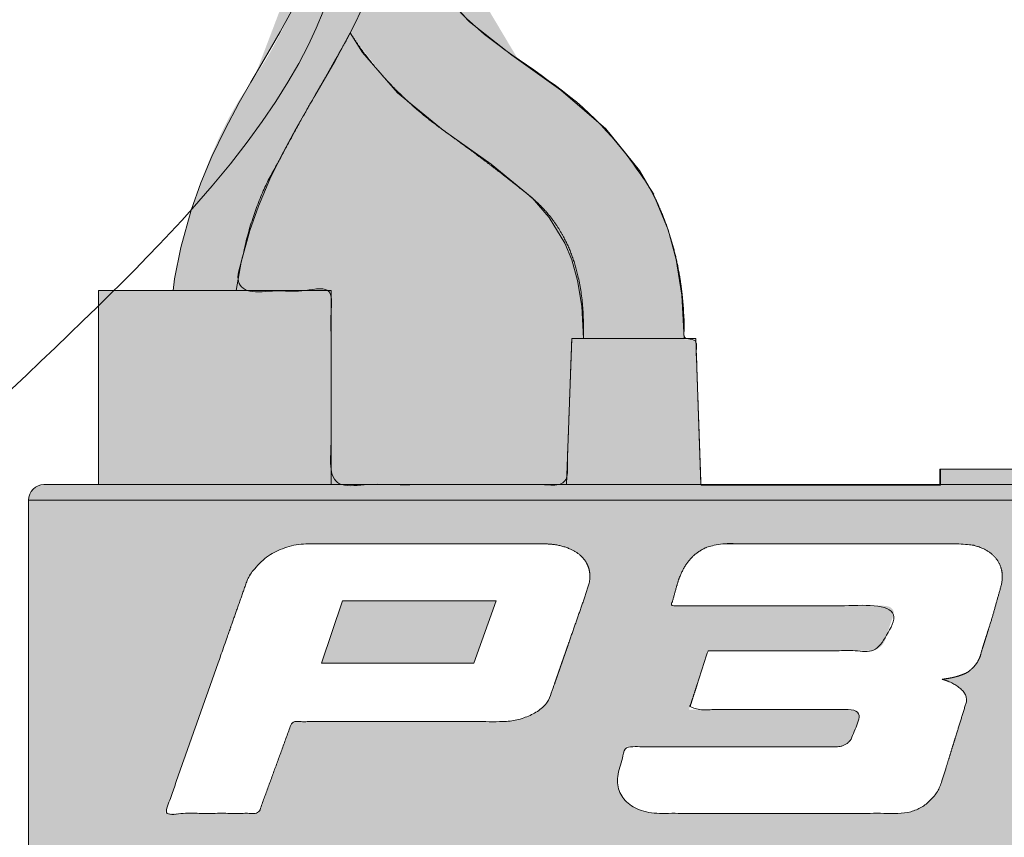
# Model space of a CAD drawing. Header units: inches. Extents: x -357 to 298, y -121 to 190.
# Tile 4 of 6: x 68 to 188, y 30 to 129. Entities that reach past the tile are written whole.
import ezdxf

# ---------------------------------------------------------------- set-up
doc = ezdxf.new("R2010")
doc.units = ezdxf.units.IN
doc.header["$LTSCALE"] = 48
doc.header["$MEASUREMENT"] = 0
doc.layers.add('None', color=7, linetype='Continuous', lineweight=5)

# ---------------------------------------------------------------- blocks, each defined once
blk = doc.blocks.new('Group')
at = {"layer": 'None', "linetype": 'Continuous', "lineweight": 0, "true_color": 0x404040, "transparency": 33554687}
for points in [[(295.21, 15.09), (282.04, 15.09), (282.04, 13.2), (276.44, 13.2), (276.44, 18.82), (270.7, 18.82), (270.7, 19.77), (262.2, 19.77), (262.2, 71.02), (262.16, 71.47), (262.06, 71.85), (261.91, 72.17), (261.71, 72.44), (261.44, 72.65), (261.12, 72.79), (260.74, 72.88), (260.31, 72.91), (253.7, 72.91), (253.7, 96.53), (225.35, 96.53), (225.35, 72.91), (196.6, 72.91), (196.6, 74.8), (180.48, 74.8), (180.48, 72.85), (151.32, 72.85), (150.7, 90.61), (149.29, 90.61), (149.25, 93.02), (149.1, 95.37), (148.82, 97.65), (148.42, 99.86), (147.9, 102), (147.26, 104.08), (146.49, 106.09), (145.61, 108.03), (145.5, 108.23), (145.39, 108.46), (145.25, 108.7), (145.11, 108.96), (144.94, 109.25), (144.77, 109.55), (144.58, 109.87), (144.38, 110.21), (144.16, 110.57), (143.92, 110.93), (143.67, 111.31), (143.4, 111.69), (143.12, 112.09), (142.82, 112.5), (142.5, 112.92), (142.17, 113.34), (141.82, 113.78), (141.45, 114.22), (141.07, 114.67), (140.67, 115.13), (140.25, 115.58), (139.82, 116.05), (139.37, 116.52), (138.9, 117), (138.41, 117.48), (137.9, 117.95), (137.38, 118.43), (136.83, 118.9), (136.27, 119.36), (135.68, 119.83), (135.08, 120.29), (134.46, 120.75), (133.83, 121.2), (133.21, 121.65), (132.59, 122.09), (131.97, 122.53), (131.35, 122.97), (130.74, 123.4), (130.13, 123.82), (129.53, 124.24), (128.93, 124.66), (128.35, 125.08), (127.77, 125.5), (127.21, 125.93), (126.65, 126.35), (126.11, 126.78), (125.57, 127.2), (125.04, 127.63), (124.53, 128.06), (124.03, 128.5), (123.54, 128.94), (123.07, 129.38), (122.61, 129.82), (122.17, 130.28), (121.73, 130.73), (121.31, 131.19), (120.91, 131.66), (120.53, 132.13), (120.17, 132.62), (119.82, 133.12), (119.5, 133.62), (119.2, 134.14), (118.92, 134.67), (118.65, 135.2), (118.03, 136.7), (117.52, 138.29), (117.11, 139.98), (116.81, 141.77), (116.61, 143.66), (116.52, 145.65), (116.54, 147.73), (116.66, 149.91), (116.35, 153.62), (115.96, 157.01), (115.49, 160.1), (114.94, 162.89), (114.3, 165.37), (113.58, 167.54), (112.78, 169.41), (111.9, 170.96), (111.71, 171.41), (111.49, 171.86), (111.25, 172.32), (110.99, 172.77), (110.71, 173.24), (110.4, 173.7), (110.07, 174.17), (109.72, 174.64), (109.36, 175.12), (108.99, 175.58), (108.62, 176.04), (108.24, 176.49), (107.85, 176.93), (107.46, 177.37), (107.07, 177.8), (106.67, 178.23), (106.27, 178.64), (105.87, 179.05), (105.48, 179.44), (105.09, 179.82), (104.7, 180.18), (104.32, 180.54), (103.94, 180.88), (103.57, 181.21), (103.2, 181.52), (102.86, 181.82), (102.54, 182.08), (102.24, 182.33), (101.96, 182.55), (101.71, 182.75), (101.47, 182.93), (101.25, 183.09), (101.04, 183.24), (100.8, 183.41), (100.53, 183.6), (100.25, 183.8), (99.94, 184.02), (99.61, 184.26), (99.25, 184.52), (98.87, 184.79), (98.47, 185.07), (98.03, 185.35), (97.57, 185.63), (97.08, 185.92), (96.56, 186.2), (96.01, 186.48), (95.44, 186.76), (94.83, 187.04), (94.19, 187.31), (93.53, 187.58), (92.83, 187.84), (92.1, 188.09), (91.34, 188.33), (90.54, 188.56), (89.72, 188.79), (88.86, 189), (87.97, 189.2), (87.04, 189.37), (86.08, 189.52), (85.08, 189.64), (84.04, 189.73), (82.96, 189.8), (81.85, 189.84), (80.7, 189.86), (79.53, 189.85), (78.34, 189.81), (77.13, 189.75), (75.92, 189.65), (74.69, 189.54), (73.44, 189.39), (72.18, 189.22), (70.91, 189.02), (69.62, 188.79), (68.32, 188.55), (67.01, 188.28), (65.68, 187.98), (64.35, 187.67), (62.99, 187.33), (61.63, 186.97), (60.25, 186.58), (58.86, 186.18), (57.46, 185.75), (56.04, 185.3), (54.62, 184.83), (53.18, 184.34), (51.72, 183.83), (50.26, 183.3), (48.78, 182.75), (47.29, 182.18), (45.79, 181.59), (44.28, 180.98), (42.76, 180.36), (41.22, 179.72), (39.68, 179.07), (38.12, 178.4), (36.55, 177.71), (34.95, 176.99), (33.3, 176.23), (31.6, 175.42), (29.85, 174.57), (28.04, 173.68), (26.19, 172.75), (24.28, 171.77), (22.33, 170.75), (20.35, 169.7), (18.4, 168.66), (16.45, 167.62), (14.52, 166.58), (12.61, 165.54), (10.71, 164.5), (8.83, 163.46), (6.96, 162.43), (5.12, 161.4), (3.33, 160.4), (1.59, 159.42), (-0.11, 158.46), (-1.75, 157.52), (-3.35, 156.61), (-4.91, 155.72), (-6.41, 154.85), (-7.83, 154.03), (-9.14, 153.28), (-10.34, 152.59), (-11.42, 151.96), (-12.39, 151.41), (-13.25, 150.92), (-13.99, 150.5), (-14.62, 150.14), (-15.19, 149.82), (-15.78, 149.48), (-16.38, 149.14), (-16.98, 148.79), (-17.6, 148.44), (-18.23, 148.08), (-18.86, 147.71), (-19.51, 147.33), (-20.16, 146.95), (-20.81, 146.57), (-21.46, 146.19), (-22.12, 145.81), (-22.78, 145.44), (-23.44, 145.06), (-24.1, 144.68), (-24.76, 144.31), (-25.42, 143.94), (-26.08, 143.57), (-26.74, 143.21), (-27.39, 142.85), (-28.04, 142.5), (-28.69, 142.15), (-29.34, 141.81), (-29.99, 141.47), (-30.63, 141.14), (-31.25, 140.82), (-31.87, 140.52), (-32.48, 140.23), (-33.08, 139.95), (-33.66, 139.68), (-34.24, 139.43), (-34.81, 139.19), (-35.36, 138.96), (-35.88, 138.74), (-36.39, 138.54), (-36.87, 138.34), (-37.34, 138.16), (-37.78, 137.98), (-38.2, 137.82), (-38.6, 137.66), (-38.98, 137.52), (-39.34, 137.38), (-39.69, 137.25), (-40.02, 137.13), (-40.33, 137.02), (-40.63, 136.91), (-40.92, 136.81), (-41.19, 136.72), (-41.44, 136.63), (-41.68, 136.55), (-41.91, 136.48), (-42.12, 136.41), (-42.32, 136.34), (-42.51, 136.28), (-42.69, 136.23), (-42.85, 136.18), (-43, 136.14), (-43.14, 136.1), (-43.28, 136.06), (-43.41, 136.02), (-43.53, 135.99), (-43.65, 135.96), (-43.76, 135.92), (-43.86, 135.9), (-43.97, 135.99), (-44.09, 136.09), (-44.22, 136.19), (-44.35, 136.3), (-44.49, 136.42), (-44.63, 136.54), (-44.78, 136.66), (-44.93, 136.79), (-45.09, 136.92), (-45.25, 137.05), (-45.42, 137.17), (-45.6, 137.28), (-45.79, 137.39), (-45.98, 137.49), (-46.17, 137.58), (-46.37, 137.67), (-46.58, 137.75), (-46.8, 137.82), (-47.02, 137.88), (-47.25, 137.93), (-47.49, 137.96), (-47.73, 137.99), (-47.98, 138), (-48.23, 138), (-48.5, 137.98), (-48.77, 137.94), (-49.05, 137.88), (-49.33, 137.8), (-49.62, 137.69), (-49.93, 137.56), (-50.23, 137.41), (-50.55, 137.23), (-50.88, 137.01), (-51.18, 136.73), (-51.44, 136.4), (-51.66, 136.02), (-51.85, 135.6), (-52, 135.12), (-52.11, 134.59), (-52.18, 134.01), (-52.08, 132.67), (-52.47, 132.59), (-53.24, 131.63), (-55.08, 128.29), (-55.46, 127.57), (-55.74, 126.85), (-55.9, 126.13), (-55.96, 125.42), (-55.92, 124.72), (-55.77, 124.02), (-55.51, 123.33), (-55.15, 122.64), (-54.74, 121.96), (-54.35, 121.31), (-53.96, 120.69), (-53.6, 120.1), (-53.24, 119.53), (-52.9, 118.99), (-52.58, 118.48), (-52.26, 118), (-49.59, 113.29), (-46.16, 106.17), (-44.48, 102.97), (-40.81, 96.23), (-40.06, 94.56), (-39.41, 93.03), (-38.85, 91.64), (-38.37, 90.39), (-37.99, 89.28), (-37.69, 88.31), (-37.49, 87.47), (-37.38, 86.77), (-37.35, 86.52), (-37.3, 86.24), (-37.25, 85.94), (-37.19, 85.61), (-37.11, 85.24), (-37.03, 84.85), (-36.94, 84.44), (-36.83, 83.99), (-36.72, 83.52), (-36.63, 83.03), (-36.54, 82.52), (-36.46, 81.99), (-36.39, 81.44), (-36.33, 80.88), (-36.29, 80.29), (-36.24, 79.68), (-36.22, 79.05), (-36.21, 78.41), (-36.23, 77.76), (-36.26, 77.08), (-36.31, 76.4), (-36.38, 75.69), (-36.47, 74.97), (-36.58, 74.24), (-36.72, 73.49), (-36.9, 72.74), (-37.12, 71.98), (-37.38, 71.21), (-37.68, 70.43), (-38.01, 69.65), (-38.39, 68.86), (-38.81, 68.06), (-40.07, 66.01), (-41.54, 64.13), (-43.21, 62.42), (-45.09, 60.88), (-47.17, 59.51), (-49.45, 58.31), (-51.93, 57.28), (-54.62, 56.42), (-57.99, 55.26), (-61.59, 54.26), (-65.44, 53.44), (-69.54, 52.78), (-73.88, 52.29), (-78.47, 51.98), (-83.3, 51.83), (-88.37, 51.85), (-97.89, 51.85), (-97.89, 53.7), (-122.46, 54.52), (-122.46, 55.53), (-126.24, 55.53), (-126.24, 57.42), (-357.17, 57.42), (-357.17, -65.04), (-126.24, -65.04), (-126.24, 29.07), (-122.46, 29.07), (-122.46, 30.02), (-97.89, 30.87), (-97.89, 33.09), (-88.54, 33.04), (-83.7, 33.1), (-79.09, 33.27), (-74.71, 33.53), (-70.57, 33.9), (-66.67, 34.37), (-63, 34.94), (-59.57, 35.61), (-56.38, 36.38), (-56, 36.48), (-55.57, 36.59), (-55.1, 36.72), (-54.59, 36.86), (-54.03, 37.02), (-53.43, 37.19), (-52.78, 37.37), (-52.08, 37.56), (-51.35, 37.78), (-50.6, 38.01), (-49.83, 38.26), (-49.04, 38.53), (-48.22, 38.83), (-47.39, 39.14), (-46.53, 39.48), (-45.65, 39.83), (-44.75, 40.21), (-43.84, 40.62), (-42.93, 41.04), (-42, 41.49), (-41.06, 41.97), (-40.11, 42.47), (-39.15, 42.99), (-38.18, 43.54), (-37.22, 44.11), (-36.26, 44.72), (-35.32, 45.36), (-34.39, 46.03), (-33.47, 46.73), (-32.57, 47.47), (-31.68, 48.23), (-30.8, 49.03), (-29.94, 49.85), (-29.12, 50.69), (-28.33, 51.54), (-27.58, 52.42), (-26.86, 53.31), (-26.17, 54.22), (-25.52, 55.15), (-24.9, 56.09), (-24.31, 57.06), (-23.76, 58.04), (-23.24, 59.06), (-22.75, 60.1), (-22.3, 61.16), (-21.88, 62.24), (-21.49, 63.35), (-21.14, 64.48), (-20.82, 65.64), (-20.53, 66.83), (-20.27, 68.04), (-20.05, 69.28), (-19.87, 70.55), (-19.71, 71.85), (-19.59, 73.17), (-19.51, 74.52), (-19.45, 75.9), (-19.43, 77.31), (-19.44, 78.76), (-19.49, 80.24), (-19.56, 81.75), (-19.67, 83.3), (-19.82, 84.88), (-19.99, 86.5), (-20.73, 90.98), (-21.77, 95.51), (-23.11, 100.08), (-24.74, 104.69), (-26.68, 109.35), (-28.91, 114.06), (-31.45, 118.8), (-34.28, 123.6), (-34.06, 123.6), (-33.84, 123.6), (-33.63, 123.6), (-33.42, 123.61), (-33.21, 123.61), (-33.01, 123.62), (-32.81, 123.63), (-32.62, 123.64), (-31.59, 123.89), (-30.52, 124.19), (-29.41, 124.54), (-28.26, 124.95), (-27.08, 125.4), (-25.86, 125.9), (-24.61, 126.45), (-23.32, 127.05), (-22.81, 127.29), (-22.28, 127.55), (-21.72, 127.81), (-21.13, 128.1), (-20.52, 128.39), (-19.88, 128.7), (-19.21, 129.02), (-18.51, 129.36), (-17.8, 129.7), (-17.07, 130.05), (-16.34, 130.41), (-15.59, 130.78), (-14.84, 131.15), (-14.07, 131.53), (-13.29, 131.92), (-12.5, 132.31), (-11.71, 132.71), (-10.91, 133.11), (-10.12, 133.51), (-9.32, 133.92), (-8.51, 134.33), (-7.71, 134.75), (-6.9, 135.17), (-6.1, 135.59), (-5.29, 136.01), (-4.51, 136.43), (-3.73, 136.85), (-2.98, 137.26), (-2.24, 137.67), (-1.51, 138.08), (-0.8, 138.48), (-0.1, 138.88), (0.65, 139.31), (1.53, 139.8), (2.52, 140.34), (3.64, 140.94), (4.88, 141.6), (6.25, 142.31), (7.74, 143.08), (9.35, 143.91), (11.04, 144.78), (12.78, 145.66), (14.57, 146.56), (16.4, 147.48), (18.28, 148.41), (20.2, 149.35), (22.17, 150.32), (24.19, 151.3), (26.23, 152.28), (28.28, 153.26), (30.34, 154.24), (32.4, 155.21), (34.47, 156.18), (36.55, 157.14), (38.64, 158.1), (40.73, 159.05), (42.8, 159.98), (44.79, 160.86), (46.71, 161.7), (48.57, 162.49), (50.35, 163.23), (52.07, 163.93), (53.72, 164.59), (55.29, 165.19), (55.98, 165.46), (56.67, 165.72), (57.37, 165.98), (58.06, 166.25), (58.76, 166.52), (59.46, 166.79), (60.16, 167.06), (60.87, 167.33), (61.58, 167.61), (62.3, 167.88), (63.03, 168.15), (63.78, 168.41), (64.53, 168.68), (65.3, 168.95), (66.08, 169.21), (66.88, 169.47), (67.68, 169.74), (68.5, 169.99), (69.34, 170.25), (70.2, 170.5), (71.07, 170.75), (71.96, 171), (72.86, 171.24), (73.79, 171.48), (74.73, 171.72), (75.7, 171.95), (76.69, 172.17), (77.71, 172.39), (78.76, 172.6), (79.83, 172.81), (80.93, 173.01), (82.06, 173.21), (83.25, 173.33), (84.39, 173.41), (85.48, 173.45), (86.53, 173.46), (87.53, 173.43), (88.48, 173.37), (89.38, 173.27), (90.24, 173.14), (91.06, 172.98), (91.84, 172.81), (92.59, 172.61), (93.29, 172.4), (93.97, 172.16), (94.6, 171.91), (95.2, 171.64), (95.77, 171.35), (96.3, 171.05), (96.8, 170.74), (97.27, 170.42), (97.7, 170.08), (98.11, 169.74), (98.49, 169.39), (98.84, 169.03), (99.15, 168.66), (99.44, 168.28), (99.71, 167.92), (99.96, 167.56), (100.19, 167.2), (100.4, 166.86), (100.59, 166.52), (100.76, 166.19), (100.91, 165.86), (101.06, 165.54), (101.2, 165.2), (101.34, 164.85), (101.49, 164.49), (101.63, 164.11), (101.78, 163.73), (101.93, 163.33), (102.08, 162.93), (102.23, 162.5), (102.38, 162.05), (102.52, 161.58), (102.66, 161.09), (102.8, 160.58), (102.93, 160.04), (103.06, 159.48), (103.19, 158.9), (103.31, 158.29), (103.43, 157.66), (103.54, 156.99), (103.65, 156.3), (103.75, 155.58), (103.85, 154.84), (103.94, 154.06), (104.02, 153.26), (104.1, 152.42), (104.17, 151.55), (104.23, 150.63), (104.28, 149.68), (104.32, 148.69), (104.35, 147.66), (104.37, 146.59), (104.38, 145.48), (104.39, 145.3), (104.4, 145.13), (104.41, 144.95), (104.41, 144.77), (104.42, 144.58), (104.43, 144.4), (104.44, 144.21), (104.44, 144.02), (104.45, 143.83), (104.46, 143.63), (104.46, 143.44), (104.47, 143.24), (104.48, 143.04), (104.49, 142.85), (104.5, 142.64), (104.51, 142.44), (104.52, 142.24), (104.54, 142.03), (104.55, 141.83), (104.57, 141.62), (104.58, 141.41), (104.6, 141.2), (104.62, 140.99), (104.64, 140.78), (104.66, 140.57), (104.69, 140.36), (104.71, 140.14), (104.74, 139.93), (104.77, 139.72), (104.81, 139.5), (104.85, 139.29), (104.88, 139.07), (104.84, 138.94), (104.79, 138.77), (104.71, 138.55), (104.63, 138.3), (104.52, 138), (104.4, 137.66), (104.27, 137.28), (104.12, 136.86), (103.96, 136.41), (103.78, 135.93), (103.59, 135.44), (103.38, 134.92), (103.16, 134.37), (102.92, 133.81), (102.67, 133.22), (102.41, 132.61), (102.13, 131.99), (101.84, 131.35), (101.54, 130.69), (101.22, 130.03), (100.89, 129.35), (100.54, 128.66), (100.18, 127.96), (99.81, 127.24), (99.42, 126.52), (99.03, 125.81), (98.62, 125.1), (98.2, 124.4), (97.76, 123.7), (97.32, 123.02), (96.86, 122.33), (96.39, 121.66), (95.92, 120.98), (95.46, 120.29), (95.01, 119.58), (94.58, 118.85), (94.16, 118.12), (93.75, 117.37), (93.36, 116.6), (92.98, 115.82), (92.6, 115.03), (92.25, 114.24), (91.9, 113.44), (91.56, 112.63), (91.24, 111.83), (90.92, 111.01), (90.62, 110.2), (90.33, 109.37), (90.05, 108.55), (89.78, 107.73), (89.52, 106.9), (89.27, 106.08), (89.03, 105.26), (88.81, 104.43), (88.59, 103.61), (88.38, 102.79), (88.19, 101.97), (88, 101.16), (87.82, 100.37), (87.65, 99.58), (87.49, 98.8), (87.34, 98.04), (87.2, 97.28), (87.07, 96.53), (77.95, 96.53), (77.95, 72.91), (71.63, 72.91), (71.11, 72.89), (70.67, 72.8), (70.3, 72.66), (69.99, 72.45), (69.75, 72.18), (69.58, 71.86), (69.48, 71.47), (69.44, 71.02), (69.44, 27.37), (38.89, 27.39), (34.77, 27.14), (31.11, 26.29), (27.89, 24.84), (25.12, 22.77), (22.79, 20.11), (20.92, 16.83), (19.49, 12.96), (18.51, 8.47), (15.59, 8.47), (15.59, 3.75), (-6.41, 3.75), (-6.41, -11.37), (15.59, -11.37), (15.59, -16.1), (18.51, -16.1), (18.67, -17.8), (18.96, -19.43), (19.38, -21), (19.94, -22.5), (20.63, -23.93), (21.45, -25.29), (22.4, -26.59), (23.49, -27.81), (23.92, -28.25), (24.36, -28.68), (24.79, -29.09), (25.23, -29.49), (25.66, -29.87), (26.1, -30.24), (26.54, -30.6), (26.98, -30.94), (27.42, -31.27), (27.87, -31.59), (28.32, -31.89), (28.77, -32.18), (29.23, -32.45), (29.7, -32.71), (30.17, -32.96), (30.64, -33.19), (31.12, -33.41), (31.61, -33.61), (32.1, -33.8), (32.6, -33.98), (33.11, -34.14), (33.62, -34.29), (34.14, -34.42), (34.66, -34.54), (35.19, -34.65), (35.74, -34.74), (36.29, -34.82), (36.85, -34.88), (37.43, -34.93), (38.01, -34.97), (38.6, -34.99), (39.21, -34.99), (69.44, -34.99), (69.44, -44.82), (73.24, -48.6), (126.07, -48.6), (104.2, -106.48), (111.59, -111.15), (220.15, -111.09), (227.45, -106.48), (205.49, -48.6), (258.42, -48.6), (262.2, -44.82), (262.2, -31.12), (259.64, -29.75), (262.2, -28.28), (262.2, -27.38), (270.7, -27.38), (270.7, -26.49), (276.29, -26.49), (276.29, -20.82), (282.04, -20.82), (282.04, -22.71), (295.27, -22.71), (295.71, -22.65), (296.1, -22.55), (296.42, -22.39), (296.69, -22.18), (296.89, -21.92), (297.04, -21.6), (297.13, -21.24), (297.16, -20.82), (297.16, 13.33), (297.1, 13.74), (296.99, 14.1), (296.82, 14.4), (296.6, 14.65), (296.33, 14.84), (296.01, 14.98), (295.64, 15.06)], [(105.7, 145.48), (105.44, 141.75), (104.79, 138.62), (103, 133.65), (101.27, 130.15), (100.1, 128.03), (99.04, 126.19), (97.84, 124.16), (96.52, 121.9), (95.1, 119.4), (93.33, 116.08), (91.78, 112.85), (90.43, 109.64), (89.25, 106.32), (88, 101.78), (87.24, 97.95), (87.07, 96.53)], [(94.73, 96.53), (95.34, 99.98), (96.39, 103.84), (97.43, 106.79), (98.82, 110.07), (100.19, 112.89), (101.99, 116.23), (104.3, 120.21), (106.78, 124.49), (108.62, 127.89), (109.28, 129.23), (109.81, 130.38), (110.6, 132.23), (111.39, 134.35), (112.23, 137.19), (112.94, 140.85), (113.26, 145.48)], [(149.29, 90.68), (149.01, 95.95), (148.31, 100.3), (147.32, 103.92), (145.57, 108.13), (143.82, 111.15), (139.73, 116.2), (134.26, 120.92), (128.3, 125.16), (123.12, 129.24), (120.98, 131.49), (119.02, 134.41), (118.15, 136.3), (117.41, 138.66), (116.86, 141.67), (116.66, 145.48)], [(137, 90.68), (135.59, 90.68), (134.96, 72.91), (106.29, 72.91), (106.29, 96.53), (94.73, 96.44), (95.12, 98.76), (95.56, 100.96), (96.08, 103.05), (96.65, 105.01), (97.29, 106.85), (97.99, 108.58), (98.76, 110.18), (99.59, 111.67), (99.85, 112.15), (100.1, 112.62), (100.33, 113.06), (100.56, 113.48), (100.77, 113.87), (100.97, 114.25), (101.16, 114.6), (101.34, 114.93), (101.51, 115.24), (101.67, 115.54), (101.82, 115.83), (101.97, 116.1), (102.12, 116.36), (102.25, 116.61), (102.38, 116.85), (102.51, 117.07), (102.62, 117.29), (102.74, 117.49), (102.85, 117.69), (102.96, 117.88), (103.06, 118.06), (103.16, 118.24), (103.25, 118.4), (103.34, 118.56), (103.43, 118.72), (103.52, 118.87), (103.61, 119.03), (103.71, 119.19), (103.8, 119.36), (103.9, 119.52), (103.99, 119.69), (104.09, 119.85), (104.19, 120.03), (104.3, 120.22), (104.42, 120.43), (104.55, 120.66), (104.69, 120.9), (104.84, 121.16), (105, 121.43), (105.16, 121.72), (105.33, 122.02), (105.51, 122.32), (105.68, 122.62), (105.85, 122.92), (106.02, 123.23), (106.2, 123.53), (106.37, 123.84), (106.55, 124.15), (106.72, 124.46), (106.89, 124.76), (107.06, 125.06), (107.22, 125.34), (107.38, 125.63), (107.54, 125.91), (107.69, 126.18), (107.84, 126.44), (107.98, 126.7), (108.11, 126.93), (108.22, 127.14), (108.32, 127.33), (108.42, 127.5), (108.5, 127.65), (108.56, 127.78), (108.62, 127.89), (108.74, 127.7), (108.88, 127.49), (109.03, 127.26), (109.19, 127.02), (109.37, 126.75), (109.56, 126.48), (109.77, 126.18), (109.99, 125.87), (110.22, 125.54), (110.47, 125.21), (110.74, 124.86), (111.02, 124.51), (111.31, 124.14), (111.63, 123.77), (111.95, 123.38), (112.29, 122.99), (112.65, 122.59), (113.02, 122.18), (113.41, 121.77), (113.82, 121.35), (114.24, 120.92), (114.67, 120.49), (115.12, 120.05), (115.59, 119.6), (116.07, 119.15), (116.58, 118.71), (117.09, 118.26), (117.63, 117.82), (118.18, 117.37), (118.75, 116.93), (119.34, 116.49), (119.94, 116.05), (121.53, 114.9), (123.05, 113.78), (124.49, 112.71), (125.85, 111.68), (127.14, 110.69), (128.36, 109.75), (129.49, 108.84), (130.55, 107.97), (132.15, 106.48), (133.52, 104.79), (134.67, 102.91), (135.59, 100.85), (136.28, 98.59), (136.75, 96.14), (136.99, 93.5)], [(108.62, 127.89), (110.1, 125.51), (114.36, 120.61), (119.94, 116.05), (125.79, 111.91), (130.76, 107.8), (132.83, 105.44), (134.74, 102.31), (135.58, 100.27), (136.29, 97.76), (136.81, 94.62), (137, 90.68)], [(71.33, 72.91), (70.96, 72.88), (70.61, 72.77), (70.28, 72.59), (70, 72.36), (69.76, 72.07), (69.59, 71.75), (69.48, 71.39), (69.44, 71.02)]]:
    blk.add_hatch(color=250, dxfattribs=at).paths.add_polyline_path(points)
at = {"layer": 'None', "color": 7, "linetype": 'Continuous', "lineweight": 5, "transparency": 33554687}
for p, q in [((77.95, 96.53), (77.95, 72.91)), ((106.29, 72.91), (106.29, 96.53)), ((135.59, 90.68), (134.96, 72.91)), ((151.32, 72.91), (150.7, 90.68)), ((180.4, 74.8), (180.4, 72.91)), ((69.44, 71.02), (69.44, 27.37))]:
    blk.add_line(p, q, dxfattribs=at)
at = {"layer": 'None', "color": 7, "linetype": 'Continuous', "lineweight": 5, "transparency": 33554687, "flags": 128}
for points in [[(105.7, 145.48), (105.44, 141.75), (104.79, 138.62), (103, 133.65), (101.27, 130.15), (100.1, 128.03), (99.04, 126.19), (97.84, 124.16), (96.52, 121.9), (95.1, 119.4), (93.33, 116.08), (91.78, 112.85), (90.43, 109.64), (89.25, 106.32), (88, 101.78), (87.24, 97.95), (87.07, 96.53)], [(94.73, 96.53), (95.34, 99.98), (96.39, 103.84), (97.43, 106.79), (98.82, 110.07), (100.19, 112.89), (101.99, 116.23), (104.3, 120.21), (106.78, 124.49), (108.62, 127.89), (109.28, 129.23), (109.81, 130.38), (110.6, 132.23), (111.39, 134.35), (112.23, 137.19), (112.94, 140.85), (113.26, 145.48)], [(149.29, 90.68), (149.01, 95.95), (148.31, 100.3), (147.32, 103.92), (145.57, 108.13), (143.82, 111.15), (139.73, 116.2), (134.26, 120.92), (128.3, 125.16), (123.12, 129.24), (120.98, 131.49), (119.02, 134.41), (118.15, 136.3), (117.41, 138.66), (116.86, 141.67), (116.66, 145.48)], [(108.62, 127.89), (110.1, 125.51), (114.36, 120.61), (119.94, 116.05), (125.79, 111.91), (130.76, 107.8), (132.83, 105.44), (134.74, 102.31), (135.58, 100.27), (136.29, 97.76), (136.81, 94.62), (137, 90.68)], [(77.95, 96.53), (78.11, 96.53), (78.83, 96.53), (80.09, 96.53), (81.85, 96.53), (84.02, 96.53), (86.53, 96.53), (89.27, 96.53), (92.12, 96.53)], [(92.12, 96.53), (94.97, 96.53), (97.71, 96.53), (100.22, 96.53), (102.39, 96.53), (104.15, 96.53), (105.41, 96.53), (106.13, 96.53), (106.29, 96.53)], [(150.7, 90.68), (150.4, 90.68), (149.5, 90.68), (148.09, 90.68), (146.28, 90.68), (144.22, 90.68), (142.07, 90.68), (140, 90.68), (138.19, 90.68), (136.79, 90.68), (135.89, 90.68), (135.59, 90.68)], [(180.4, 74.8), (180.57, 74.8), (181.31, 74.8), (182.58, 74.8), (184.29, 74.8), (186.31, 74.8), (188.5, 74.8)], [(71.33, 72.91), (70.96, 72.88), (70.61, 72.77), (70.28, 72.59), (70, 72.36), (69.76, 72.07), (69.59, 71.75), (69.48, 71.39), (69.44, 71.02)], [(71.33, 72.91), (71.62, 72.91), (72.5, 72.91), (73.94, 72.91), (75.96, 72.91), (78.53, 72.91), (81.63, 72.91), (85.26, 72.91), (89.38, 72.91), (93.97, 72.91), (99.01, 72.91), (104.46, 72.91), (110.28, 72.91), (116.45, 72.91), (122.92, 72.91), (129.66, 72.91), (136.62, 72.91), (143.76, 72.91), (151.04, 72.91), (158.41, 72.91), (165.82, 72.91), (173.23, 72.91), (180.6, 72.91), (187.88, 72.91), (195.02, 72.91)], [(191.67, 71.02), (184.39, 71.02), (177.01, 71.02), (169.56, 71.02), (162.08, 71.02), (154.63, 71.02), (147.25, 71.02), (139.97, 71.02), (132.86, 71.02), (125.94, 71.02), (119.26, 71.02), (112.86, 71.02), (106.78, 71.02), (101.05, 71.02), (95.72, 71.02), (90.8, 71.02), (86.34, 71.02), (82.36, 71.02), (78.87, 71.02), (75.91, 71.02), (73.49, 71.02), (71.63, 71.02), (70.33, 71.02), (69.61, 71.02), (69.44, 71.02)]]:
    blk.add_lwpolyline(points, dxfattribs=at)
at = {"layer": 'None', "color": 7, "linetype": 'Continuous', "lineweight": 5, "transparency": 33554687}
for points, knots in [([(295.21, 15.09), (288.63, 15.09), (282.04, 15.09), (282.04, 14.14), (282.04, 13.2), (279.24, 13.2), (276.44, 13.2), (276.44, 16.01), (276.44, 18.82), (273.57, 18.82), (270.7, 18.82), (270.7, 19.3), (270.7, 19.77), (266.45, 19.77), (262.2, 19.77), (262.2, 45.4), (262.2, 71.02), (262.16, 72.91), (257, 72.91), (253.7, 72.91), (253.7, 84.72), (253.7, 96.53), (239.52, 96.53), (225.35, 96.53), (225.35, 84.72), (225.35, 72.91), (210.97, 72.91), (196.6, 72.91), (196.6, 73.86), (196.6, 74.8), (188.54, 74.8), (180.48, 74.8), (180.48, 73.82), (180.48, 72.85), (165.9, 72.85), (151.32, 72.85), (151.01, 81.73), (150.7, 90.61), (150, 90.61), (149.29, 90.61), (149.4, 100.39), (145.61, 108.03), (145.22, 108.81), (143.53, 111.61), (140.81, 115.08), (136.98, 118.92), (134.46, 120.75), (131.94, 122.57), (127.13, 125.92), (122.96, 129.34), (119.66, 133.04), (118.65, 135.2), (115.96, 140.98), (116.66, 149.91), (115.6, 165.34), (111.9, 170.96), (111.17, 172.74), (108.28, 176.54), (105.06, 179.91), (102.07, 182.51), (101.25, 183.09), (100.43, 183.67), (97.31, 185.92), (92.35, 188.16), (85.37, 189.85), (80.7, 189.86), (76.03, 189.87), (65.79, 188.17), (54.72, 185), (42.85, 180.5), (36.55, 177.71), (30.25, 174.92), (14.4, 166.57), (-0.49, 158.28), (-12.33, 151.43), (-14.62, 150.14), (-16.91, 148.85), (-22.11, 145.81), (-27.41, 142.81), (-32.56, 140.12), (-34.81, 139.19), (-37.05, 138.26), (-40.15, 137.07), (-42.23, 136.36), (-43.47, 136.01), (-43.86, 135.9), (-44.31, 136.26), (-45.55, 137.33), (-47.2, 138.02), (-49.27, 137.98), (-50.55, 137.23), (-51.96, 136.42), (-52.18, 134.01), (-52.13, 133.34), (-52.08, 132.67), (-52.28, 132.63), (-52.47, 132.59), (-52.85, 132.11), (-53.24, 131.63), (-54.16, 129.96), (-55.08, 128.29), (-56.81, 125.38), (-55.15, 122.64), (-53.49, 119.89), (-52.26, 118), (-50.93, 115.64), (-49.59, 113.29), (-47.87, 109.73), (-46.16, 106.17), (-45.32, 104.57), (-44.48, 102.97), (-42.64, 99.6), (-40.81, 96.23), (-37.65, 89.29), (-37.38, 86.77), (-37.27, 85.83), (-36.39, 82.15), (-36.1, 77.21), (-37.06, 71.27), (-38.81, 68.06), (-43.46, 59.51), (-54.62, 56.42), (-67.58, 51.42), (-88.37, 51.85), (-93.13, 51.85), (-97.89, 51.85), (-97.89, 52.78), (-97.89, 53.7), (-110.18, 54.11), (-122.46, 54.52), (-122.46, 55.02), (-122.46, 55.53), (-124.35, 55.53), (-126.24, 55.53), (-126.24, 56.47), (-126.24, 57.42), (-241.71, 57.42), (-357.17, 57.42), (-357.17, -3.81), (-357.17, -65.04), (-241.71, -65.04), (-126.24, -65.04), (-126.24, -17.98), (-126.24, 29.07), (-124.35, 29.07), (-122.46, 29.07), (-122.46, 29.54), (-122.46, 30.02), (-110.18, 30.45), (-97.89, 30.87), (-97.89, 31.98), (-97.89, 33.09), (-93.22, 33.06), (-88.54, 33.04), (-68.68, 33.09), (-56.38, 36.38), (-54.95, 36.76), (-49.21, 38.37), (-42.08, 41.3), (-34.29, 45.78), (-30.8, 49.03), (-27.31, 52.28), (-22.48, 59.9), (-19.79, 69.07), (-19.22, 79.97), (-19.99, 86.5), (-22.35, 104.34), (-34.28, 123.6), (-33.38, 123.6), (-32.62, 123.64), (-28.56, 124.55), (-23.32, 127.05), (-21.35, 127.99), (-15.68, 130.72), (-9.33, 133.89), (-2.86, 137.29), (-0.1, 138.88), (2.66, 140.48), (16.03, 147.35), (32.34, 155.24), (49.12, 162.85), (55.29, 165.19), (58.05, 166.24), (63.68, 168.43), (70.07, 170.52), (77.5, 172.44), (82.06, 173.21), (86.9, 173.74), (93.58, 172.54), (97.95, 170.16), (100.35, 167.15), (100.91, 165.86), (101.48, 164.58), (102.69, 161.27), (103.69, 156.52), (104.36, 149.99), (104.38, 145.48), (104.42, 144.78), (104.47, 143.25), (104.56, 141.63), (104.72, 139.93), (104.88, 139.07), (104.75, 138.63), (103.49, 135.09), (101.33, 130.13), (98.29, 124.35), (96.39, 121.66), (94.48, 118.97), (91.47, 112.67), (89.19, 106.08), (87.58, 99.5), (87.07, 96.53), (82.51, 96.53), (77.95, 96.53), (77.95, 84.72), (77.95, 72.91), (74.79, 72.91), (71.63, 72.91), (69.44, 72.93), (69.44, 49.2), (69.44, 27.37), (54.17, 27.38), (38.89, 27.39), (21.54, 27.62), (18.51, 8.47), (17.05, 8.47), (15.59, 8.47), (15.59, 6.11), (15.59, 3.75), (4.59, 3.75), (-6.41, 3.75), (-6.41, -3.81), (-6.41, -11.37), (4.59, -11.37), (15.59, -11.37), (15.59, -13.73), (15.59, -16.1), (17.05, -16.1), (18.51, -16.1), (18.88, -23.05), (23.49, -27.81), (25.22, -29.6), (28.74, -32.29), (32.55, -34.09), (36.77, -34.99), (54.33, -34.99), (69.44, -34.99), (69.44, -39.91), (69.44, -44.82), (71.34, -46.71), (73.24, -48.6), (99.65, -48.6), (126.07, -48.6), (115.13, -77.54), (104.2, -106.48), (107.89, -108.82), (111.59, -111.15), (165.87, -111.12), (220.15, -111.09), (223.8, -108.78), (227.45, -106.48), (216.47, -77.54), (205.49, -48.6), (231.95, -48.6), (258.42, -48.6), (260.31, -46.71), (262.2, -44.82), (262.2, -37.97), (262.2, -31.12), (260.92, -30.43), (259.64, -29.75), (260.92, -29.02), (262.2, -28.28), (262.2, -27.83), (262.2, -27.38), (266.45, -27.38), (270.7, -27.38), (270.7, -26.93), (270.7, -26.49), (273.5, -26.49), (276.29, -26.49), (276.29, -23.65), (276.29, -20.82), (279.17, -20.82), (282.04, -20.82), (282.04, -21.76), (282.04, -22.71), (288.66, -22.71), (295.27, -22.71), (297.16, -22.6), (297.16, -3.75), (297.16, 13.33), (297.02, 15.09), (295.21, 15.09)], [0, 0, 0, 0.012338, 0.012338, 0.014108, 0.014108, 0.019356, 0.019356, 0.024628, 0.024628, 0.030002, 0.030002, 0.03089, 0.03089, 0.038857, 0.038857, 0.086865, 0.086865, 0.090407, 0.09675, 0.09675, 0.119403, 0.119403, 0.146585, 0.146585, 0.169237, 0.169237, 0.196809, 0.196809, 0.19862, 0.19862, 0.214073, 0.214073, 0.215948, 0.215948, 0.243912, 0.243912, 0.260959, 0.260959, 0.262319, 0.262319, 0.281068, 0.281068, 0.282986, 0.284904, 0.286821, 0.288739, 0.288739, 0.290657, 0.292574, 0.294492, 0.29641, 0.29641, 0.301524, 0.301524, 0.31035, 0.31035, 0.312871, 0.315392, 0.317913, 0.320433, 0.320433, 0.322954, 0.325474, 0.327995, 0.330516, 0.330516, 0.333036, 0.335557, 0.338077, 0.340598, 0.340598, 0.343118, 0.345639, 0.348159, 0.350679, 0.350679, 0.3532, 0.35572, 0.35824, 0.360761, 0.360761, 0.363281, 0.365801, 0.368322, 0.370842, 0.370842, 0.374459, 0.378076, 0.381692, 0.385309, 0.385309, 0.38929, 0.38929, 0.390397, 0.390397, 0.390723, 0.390723, 0.391736, 0.391736, 0.394875, 0.394875, 0.40044, 0.40044, 0.406005, 0.406005, 0.412692, 0.412692, 0.422452, 0.422452, 0.426914, 0.426914, 0.436391, 0.436391, 0.45523, 0.45523, 0.462295, 0.46936, 0.476424, 0.483489, 0.483489, 0.502328, 0.502328, 0.524921, 0.524921, 0.530093, 0.530093, 0.531099, 0.531099, 0.544451, 0.544451, 0.544998, 0.544998, 0.547051, 0.547051, 0.548078, 0.548078, 0.673517, 0.673517, 0.740035, 0.740035, 0.865475, 0.865475, 0.916596, 0.916596, 0.918649, 0.918649, 0.919164, 0.919164, 0.932517, 0.932517, 0.933722, 0.933722, 0.938802, 0.938802, 0.960376, 0.960376, 0.962881, 0.965386, 0.967891, 0.970396, 0.970396, 0.972902, 0.975407, 0.977912, 0.980417, 0.980417, 0.987275, 0.987275, 0.987548, 0.987548, 0.989046, 0.989046, 0.989608, 0.99017, 0.990731, 0.991293, 0.991293, 0.991855, 0.992416, 0.992978, 0.99354, 0.99354, 0.993791, 0.994042, 0.994292, 0.994543, 0.994543, 0.994808, 0.995073, 0.995338, 0.995602, 0.995602, 0.995867, 0.996132, 0.996397, 0.996661, 0.996661, 0.996702, 0.996743, 0.996784, 0.996825, 0.996825, 0.996847, 0.996868, 0.99689, 0.996911, 0.996911, 0.996933, 0.996954, 0.996975, 0.996997, 0.996997, 0.99703, 0.99703, 0.997114, 0.997114, 0.997136, 0.997136, 0.997152, 0.99733, 0.99733, 0.997455, 0.997455, 0.997596, 0.997596, 0.997607, 0.997607, 0.997624, 0.997624, 0.997704, 0.997704, 0.99776, 0.99776, 0.99784, 0.99784, 0.997857, 0.997857, 0.997868, 0.997868, 0.997919, 0.997919, 0.997938, 0.997957, 0.997976, 0.997995, 0.998113, 0.998113, 0.998152, 0.998152, 0.998173, 0.998173, 0.99838, 0.99838, 0.998622, 0.998622, 0.998656, 0.998656, 0.999081, 0.999081, 0.999115, 0.999115, 0.999357, 0.999357, 0.999564, 0.999564, 0.999585, 0.999585, 0.999639, 0.999639, 0.99965, 0.99965, 0.999662, 0.999662, 0.999665, 0.999665, 0.999699, 0.999699, 0.999702, 0.999702, 0.999724, 0.999724, 0.999746, 0.999746, 0.999769, 0.999769, 0.999776, 0.999776, 0.999828, 0.999828, 0.999843, 0.999985, 0.999985, 1, 1, 1]), ([(137, 90.68), (136.29, 90.68), (135.59, 90.68), (135.27, 81.79), (134.96, 72.91), (120.63, 72.91), (106.29, 72.91), (106.29, 84.72), (106.29, 96.53), (100.51, 96.49), (94.73, 96.44), (96.14, 105.96), (99.59, 111.67), (100.65, 113.65), (102.02, 116.2), (102.99, 117.94), (103.7, 119.18), (104.48, 120.53), (105.85, 122.91), (107.25, 125.39), (108.42, 127.5), (108.62, 127.89), (109.08, 127.15), (110.9, 124.59), (113.69, 121.39), (117.49, 117.81), (119.94, 116.05), (126.46, 111.35), (130.55, 107.97), (137.4, 102.37), (137, 90.68)], [0, 0, 0, 0.004768, 0.004768, 0.064555, 0.064555, 0.160994, 0.160994, 0.240452, 0.240452, 0.279344, 0.279344, 0.34411, 0.34411, 0.365941, 0.387772, 0.409603, 0.431434, 0.453265, 0.475096, 0.496927, 0.518758, 0.518758, 0.562052, 0.605345, 0.648638, 0.691931, 0.691931, 0.807388, 0.807388, 1, 1, 1])]:
    blk.add_open_spline(points, degree=2, knots=knots, dxfattribs=at)
at = {"color": 255, "linetype": 'Continuous', "lineweight": 5, "transparency": 33554687}
for points in [[(132.07, 65.7), (103.49, 65.7), (103.18, 65.7), (102.87, 65.68), (102.57, 65.65), (102.27, 65.62), (101.98, 65.57), (101.68, 65.51), (101.39, 65.44), (101.11, 65.37), (100.83, 65.28), (100.55, 65.18), (100.28, 65.08), (100.01, 64.97), (99.75, 64.85), (99.5, 64.72), (99.25, 64.59), (99.01, 64.45), (98.77, 64.3), (98.54, 64.14), (98.32, 63.98), (98.1, 63.81), (97.89, 63.64), (97.69, 63.45), (97.49, 63.27), (97.3, 63.07), (97.12, 62.87), (96.95, 62.67), (96.79, 62.46), (96.63, 62.25), (96.49, 62.03), (96.35, 61.81), (96.23, 61.59), (96.11, 61.36), (86.08, 32.9), (97.46, 32.9), (101.54, 44.06), (127.12, 44.06), (127.19, 44.06), (127.25, 44.06), (127.31, 44.06), (127.37, 44.06), (127.43, 44.07), (127.49, 44.07), (127.56, 44.07), (127.62, 44.08), (127.68, 44.08), (127.74, 44.08), (127.8, 44.09), (127.86, 44.1), (127.93, 44.1), (127.99, 44.11), (128.05, 44.12), (128.11, 44.12), (128.17, 44.13), (128.23, 44.14), (128.3, 44.15), (128.36, 44.16), (128.42, 44.17), (128.48, 44.18), (128.54, 44.19), (128.6, 44.21), (128.67, 44.22), (128.73, 44.23), (128.79, 44.24), (128.85, 44.26), (128.91, 44.27), (128.98, 44.29), (129.04, 44.3), (129.1, 44.32), (129.16, 44.34), (129.22, 44.35), (129.28, 44.37), (129.34, 44.39), (129.4, 44.41), (129.46, 44.42), (129.52, 44.44), (129.58, 44.46), (129.64, 44.48), (129.7, 44.5), (129.76, 44.52), (129.82, 44.54), (129.88, 44.56), (129.94, 44.59), (129.99, 44.61), (130.05, 44.63), (130.11, 44.65), (130.16, 44.67), (130.22, 44.7), (130.28, 44.72), (130.33, 44.75), (130.39, 44.77), (130.45, 44.79), (130.5, 44.82), (130.56, 44.85), (130.61, 44.87), (130.66, 44.9), (130.72, 44.92), (130.77, 44.95), (130.83, 44.98), (130.88, 45.01), (130.93, 45.03), (130.99, 45.06), (131.04, 45.09), (131.09, 45.12), (131.14, 45.15), (131.19, 45.18), (131.24, 45.21), (131.29, 45.24), (131.34, 45.27), (131.39, 45.3), (131.43, 45.33), (131.48, 45.36), (131.53, 45.4), (131.57, 45.43), (131.62, 45.46), (131.66, 45.49), (131.71, 45.53), (131.75, 45.56), (131.8, 45.6), (131.84, 45.63), (131.88, 45.66), (131.92, 45.7), (131.96, 45.74), (132, 45.77), (132.04, 45.81), (132.08, 45.84), (132.12, 45.88), (132.16, 45.92), (132.2, 45.95), (132.24, 45.99), (132.27, 46.03), (132.31, 46.07), (132.34, 46.11), (132.38, 46.14), (132.41, 46.18), (132.45, 46.22), (132.48, 46.26), (132.51, 46.3), (132.54, 46.34), (132.57, 46.38), (132.6, 46.42), (132.63, 46.46), (132.65, 46.5), (132.68, 46.54), (132.71, 46.58), (132.73, 46.62), (132.76, 46.66), (132.78, 46.7), (132.8, 46.74), (132.82, 46.78), (132.84, 46.82), (132.86, 46.86), (132.88, 46.9), (132.9, 46.94), (132.92, 46.98), (132.94, 47.02), (132.95, 47.06), (132.97, 47.1), (132.98, 47.14), (132.99, 47.18), (133.01, 47.23), (133.02, 47.27), (133.03, 47.31), (133.04, 47.35), (133.05, 47.39), (137.02, 58.79), (137.64, 60.67), (137.7, 60.93), (137.75, 61.19), (137.78, 61.45), (137.8, 61.7), (137.79, 61.94), (137.77, 62.18), (137.73, 62.42), (137.68, 62.65), (137.6, 62.88), (137.52, 63.1), (137.41, 63.31), (137.3, 63.51), (137.17, 63.71), (137.02, 63.89), (136.86, 64.08), (136.68, 64.25), (136.49, 64.41), (136.28, 64.57), (136.07, 64.72), (135.83, 64.85), (135.59, 64.98), (135.33, 65.1), (135.06, 65.21), (134.77, 65.31), (134.47, 65.4), (134.16, 65.48), (133.84, 65.55), (133.51, 65.6), (133.16, 65.65), (132.81, 65.68), (132.45, 65.69)], [(148.39, 60.63), (147.7, 58.16), (173.49, 58.16), (173.59, 58.16), (173.68, 58.15), (173.77, 58.15), (173.86, 58.14), (173.94, 58.12), (174.02, 58.11), (174.1, 58.09), (174.17, 58.06), (174.23, 58.04), (174.3, 58.01), (174.36, 57.98), (174.41, 57.95), (174.46, 57.92), (174.51, 57.88), (174.55, 57.84), (174.59, 57.8), (174.63, 57.76), (174.66, 57.72), (174.69, 57.67), (174.72, 57.62), (174.74, 57.57), (174.75, 57.52), (174.77, 57.47), (174.78, 57.42), (174.78, 57.36), (174.79, 57.31), (174.78, 57.25), (174.78, 57.19), (174.77, 57.13), (174.76, 57.08), (174.75, 57.02), (174.73, 56.95), (173.71, 53.93), (173.68, 53.86), (173.65, 53.79), (173.61, 53.72), (173.57, 53.65), (173.53, 53.59), (173.49, 53.52), (173.44, 53.46), (173.39, 53.41), (173.34, 53.35), (173.29, 53.3), (173.23, 53.24), (173.18, 53.19), (173.12, 53.15), (173.06, 53.1), (173, 53.06), (172.94, 53.02), (172.87, 52.98), (172.81, 52.94), (172.74, 52.91), (172.68, 52.88), (172.61, 52.85), (172.54, 52.82), (172.47, 52.8), (172.4, 52.78), (172.33, 52.76), (172.26, 52.74), (172.2, 52.73), (172.13, 52.71), (172.06, 52.71), (172, 52.7), (171.93, 52.7), (171.87, 52.69), (152.19, 52.69), (149.87, 45.53), (169.32, 45.53), (169.42, 45.53), (169.51, 45.52), (169.6, 45.52), (169.69, 45.51), (169.77, 45.49), (169.85, 45.48), (169.93, 45.46), (170, 45.43), (170.06, 45.41), (170.13, 45.38), (170.19, 45.35), (170.24, 45.32), (170.29, 45.29), (170.34, 45.25), (170.38, 45.21), (170.42, 45.17), (170.46, 45.13), (170.49, 45.09), (170.52, 45.04), (170.54, 44.99), (170.57, 44.94), (170.58, 44.89), (170.6, 44.84), (170.61, 44.79), (170.61, 44.73), (170.61, 44.68), (170.61, 44.62), (170.61, 44.56), (170.6, 44.5), (170.59, 44.44), (170.57, 44.38), (170.56, 44.32), (169.72, 42.19), (169.69, 42.11), (169.66, 42.04), (169.63, 41.98), (169.59, 41.91), (169.55, 41.85), (169.5, 41.79), (169.46, 41.73), (169.41, 41.67), (169.36, 41.62), (169.3, 41.57), (169.25, 41.52), (169.19, 41.47), (169.13, 41.42), (169.07, 41.38), (169.01, 41.34), (168.95, 41.3), (168.89, 41.27), (168.82, 41.23), (168.76, 41.2), (168.69, 41.17), (168.62, 41.15), (168.55, 41.12), (168.49, 41.1), (168.42, 41.08), (168.35, 41.06), (168.28, 41.05), (168.21, 41.03), (168.14, 41.02), (168.08, 41.02), (168.01, 41.01), (167.95, 41.01), (167.88, 41.01), (142.19, 41.01), (141.84, 39.93), (141.3, 38.01), (141.24, 37.75), (141.19, 37.48), (141.17, 37.22), (141.15, 36.97), (141.16, 36.72), (141.18, 36.48), (141.21, 36.24), (141.26, 36), (141.33, 35.77), (141.41, 35.55), (141.5, 35.33), (141.61, 35.13), (141.73, 34.93), (141.87, 34.74), (142.02, 34.55), (142.18, 34.38), (142.35, 34.21), (142.54, 34.05), (142.74, 33.9), (142.96, 33.76), (143.18, 33.63), (143.42, 33.51), (143.67, 33.4), (143.93, 33.29), (144.21, 33.2), (144.49, 33.12), (144.79, 33.05), (145.09, 33), (145.41, 32.95), (145.73, 32.92), (146.07, 32.91), (146.41, 32.9), (175.24, 32.9), (175.48, 32.9), (175.71, 32.91), (175.94, 32.93), (176.16, 32.96), (176.38, 32.99), (176.59, 33.04), (176.79, 33.08), (177, 33.14), (177.19, 33.2), (177.38, 33.27), (177.57, 33.35), (177.75, 33.43), (177.93, 33.52), (178.11, 33.61), (178.27, 33.71), (178.44, 33.81), (178.6, 33.92), (178.75, 34.04), (178.9, 34.16), (179.05, 34.29), (179.19, 34.42), (179.32, 34.55), (179.46, 34.7), (179.58, 34.84), (179.71, 34.99), (179.83, 35.15), (179.94, 35.31), (180.05, 35.47), (180.16, 35.63), (180.26, 35.8), (180.36, 35.97), (180.45, 36.15), (183.65, 46.49), (183.65, 46.73), (183.65, 46.79), (183.65, 46.85), (183.64, 46.9), (183.63, 46.96), (183.62, 47.02), (183.61, 47.07), (183.59, 47.13), (183.58, 47.18), (183.55, 47.24), (183.53, 47.29), (183.51, 47.34), (183.48, 47.39), (183.45, 47.45), (183.42, 47.5), (183.39, 47.55), (183.36, 47.6), (183.32, 47.65), (183.28, 47.7), (183.24, 47.75), (183.2, 47.79), (183.16, 47.84), (183.11, 47.89), (183.07, 47.94), (183.02, 47.98), (182.97, 48.03), (182.92, 48.07), (182.87, 48.12), (182.82, 48.16), (182.76, 48.2), (182.71, 48.25), (182.65, 48.29), (182.6, 48.33), (182.54, 48.37), (182.48, 48.41), (182.42, 48.45), (182.37, 48.49), (182.31, 48.52), (182.25, 48.56), (182.19, 48.6), (182.13, 48.63), (182.07, 48.67), (182.01, 48.7), (181.94, 48.73), (181.88, 48.76), (181.82, 48.79), (181.76, 48.82), (181.7, 48.85), (181.64, 48.88), (181.58, 48.91), (181.52, 48.94), (181.45, 48.96), (181.39, 48.99), (181.33, 49.01), (181.27, 49.03), (181.21, 49.06), (181.15, 49.08), (181.09, 49.1), (181.03, 49.12), (180.97, 49.14), (180.91, 49.16), (180.85, 49.18), (180.79, 49.19), (180.73, 49.21), (180.67, 49.22), (180.75, 49.23), (180.83, 49.24), (180.91, 49.25), (181.01, 49.26), (181.1, 49.27), (181.21, 49.29), (181.31, 49.31), (181.43, 49.33), (181.54, 49.35), (181.66, 49.37), (181.78, 49.39), (181.9, 49.42), (182.02, 49.44), (182.14, 49.47), (182.26, 49.5), (182.39, 49.54), (182.51, 49.57), (182.63, 49.61), (182.75, 49.64), (182.87, 49.68), (182.99, 49.72), (183.11, 49.76), (183.22, 49.81), (183.34, 49.85), (183.45, 49.9), (183.55, 49.95), (183.65, 50), (183.75, 50.05), (183.84, 50.11), (183.92, 50.17), (184, 50.22), (184.07, 50.28), (184.14, 50.34), (184.2, 50.4), (184.27, 50.47), (184.33, 50.53), (184.4, 50.59), (184.46, 50.65), (184.52, 50.72), (184.57, 50.78), (184.63, 50.85), (184.68, 50.92), (184.74, 50.98), (184.79, 51.05), (184.84, 51.12), (184.89, 51.19), (184.93, 51.25), (184.98, 51.32), (185.02, 51.39), (185.06, 51.46), (185.1, 51.54), (185.14, 51.61), (185.17, 51.68), (185.21, 51.75), (185.24, 51.83), (185.27, 51.9), (185.3, 51.98), (185.33, 52.05), (185.35, 52.13), (185.37, 52.21), (185.4, 52.28), (185.41, 52.36), (185.43, 52.44), (185.45, 52.52), (186.76, 56.67), (187.87, 60.59), (187.93, 60.86), (187.97, 61.12), (188, 61.38), (188.01, 61.63), (188.01, 61.88), (187.99, 62.12), (187.95, 62.36), (187.9, 62.6), (187.84, 62.83), (187.76, 63.05), (187.66, 63.27), (187.55, 63.47), (187.43, 63.67), (187.3, 63.86), (187.15, 64.05), (186.99, 64.22), (186.81, 64.39), (186.62, 64.55), (186.42, 64.7), (186.21, 64.84), (185.98, 64.97), (185.75, 65.09), (185.5, 65.2), (185.23, 65.31), (184.96, 65.4), (184.67, 65.48), (184.38, 65.55), (184.07, 65.6), (183.76, 65.64), (183.43, 65.68), (183.1, 65.69), (182.75, 65.7), (154.3, 65.7), (154, 65.69), (153.7, 65.68), (153.41, 65.64), (153.12, 65.6), (152.85, 65.54), (152.59, 65.47), (152.33, 65.39), (152.08, 65.3), (151.84, 65.19), (151.61, 65.08), (151.38, 64.96), (151.17, 64.83), (150.96, 64.68), (150.76, 64.53), (150.56, 64.38), (150.38, 64.21), (150.2, 64.03), (150.03, 63.85), (149.86, 63.66), (149.71, 63.46), (149.56, 63.25), (149.42, 63.04), (149.28, 62.82), (149.16, 62.59), (149.04, 62.36), (148.93, 62.13), (148.82, 61.89), (148.72, 61.64), (148.63, 61.39), (148.54, 61.14), (148.46, 60.89)]]:
    blk.add_wipeout(points, dxfattribs=at).dxf.layer = 'None'
at = {"layer": 'None', "linetype": 'Continuous', "lineweight": 0, "true_color": 0x404040, "transparency": 33554687}
blk.add_hatch(color=250, dxfattribs=at).paths.add_polyline_path([(123.65, 51.16), (105.1, 51.16), (107.66, 58.77), (126.37, 58.77)])
at = {"layer": 'None', "color": 7, "linetype": 'Continuous', "lineweight": 5, "transparency": 33554687, "flags": 128}
blk.add_lwpolyline([(123.65, 51.16), (105.1, 51.16), (107.66, 58.77), (126.37, 58.77)], close=True, dxfattribs=at)
at = {"layer": 'None', "color": 7, "linetype": 'Continuous', "lineweight": 5, "transparency": 33554687}
for points, knots in [([(132.07, 65.7), (117.78, 65.7), (102.25, 65.7), (99.97, 65.03), (98.04, 63.86), (96.56, 62.28), (96.11, 61.36), (91.09, 47.13), (86.08, 32.9), (91.77, 32.9), (97.46, 32.9), (99.5, 38.48), (101.54, 44.06), (114.33, 44.06), (127.37, 44.06), (127.86, 44.09), (128.36, 44.16), (128.85, 44.25), (129.1, 44.32), (129.35, 44.39), (129.82, 44.54), (130.28, 44.72), (130.72, 44.92), (130.93, 45.03), (131.14, 45.15), (131.53, 45.39), (131.88, 45.66), (132.2, 45.95), (132.34, 46.11), (132.48, 46.26), (132.71, 46.58), (132.89, 46.9), (133.01, 47.23), (133.05, 47.39), (135.03, 53.09), (137.02, 58.79), (137.33, 59.73), (137.64, 60.67), (137.94, 61.73), (137.42, 63.57), (135.94, 64.93), (133.6, 65.7), (132.07, 65.7)], [0, 0, 0, 0.155225, 0.168699, 0.182174, 0.195648, 0.209122, 0.209122, 0.408404, 0.408404, 0.483571, 0.483571, 0.562027, 0.562027, 0.730993, 0.734251, 0.73751, 0.740769, 0.744028, 0.744028, 0.747277, 0.750526, 0.753776, 0.757025, 0.757025, 0.760269, 0.763512, 0.766755, 0.769999, 0.769999, 0.773237, 0.776474, 0.779712, 0.78295, 0.78295, 0.897346, 0.897346, 0.916092, 0.916092, 0.937069, 0.958046, 0.979023, 1, 1, 1]), ([(148.39, 60.63), (148.04, 59.4), (147.7, 58.16), (160.59, 58.16), (173.89, 58.16), (174.44, 57.97), (174.75, 57.64), (174.81, 57.2), (174.73, 56.95), (174.22, 55.44), (173.71, 53.93), (173.6, 53.64), (173.19, 53.18), (172.68, 52.86), (172.12, 52.69), (162.03, 52.69), (152.19, 52.69), (151.03, 49.11), (149.87, 45.53), (159.59, 45.53), (169.72, 45.53), (170.27, 45.34), (170.57, 45.01), (170.64, 44.57), (170.56, 44.32), (170.14, 43.25), (169.72, 42.19), (169.61, 41.89), (169.2, 41.45), (168.7, 41.15), (168.14, 41.01), (155.03, 41.01), (142.19, 41.01), (142.01, 40.47), (141.84, 39.93), (141.57, 38.97), (141.3, 38.01), (141.02, 36.93), (141.5, 35.07), (142.86, 33.69), (145.01, 32.9), (160.83, 32.9), (176.2, 32.9), (177.79, 33.38), (179.08, 34.25), (180.08, 35.44), (180.45, 36.15), (182.05, 41.32), (183.65, 46.49), (183.65, 46.61), (183.65, 46.96), (183.5, 47.4), (183.22, 47.8), (182.83, 48.16), (182.6, 48.33), (182.37, 48.49), (181.88, 48.77), (181.39, 48.99), (180.9, 49.16), (180.67, 49.22), (180.96, 49.25), (181.89, 49.4), (182.88, 49.67), (183.79, 50.04), (184.07, 50.28), (184.35, 50.52), (184.8, 51.04), (185.15, 51.6), (185.39, 52.2), (185.45, 52.52), (186.11, 54.59), (186.76, 56.67), (187.31, 58.63), (187.87, 60.59), (188.14, 61.67), (187.66, 63.53), (186.31, 64.91), (184.16, 65.7), (168.53, 65.7), (153.06, 65.7), (151.1, 64.9), (149.65, 63.52), (148.67, 61.67), (148.39, 60.63)], [0, 0, 0, 0.004199, 0.004199, 0.046418, 0.047748, 0.049078, 0.050409, 0.051739, 0.051739, 0.05998, 0.05998, 0.061591, 0.063201, 0.064811, 0.066422, 0.128086, 0.128086, 0.151675, 0.151675, 0.212612, 0.215158, 0.217703, 0.220249, 0.222795, 0.222795, 0.234141, 0.234141, 0.237228, 0.240315, 0.243402, 0.246489, 0.400671, 0.400671, 0.407444, 0.407444, 0.419396, 0.419396, 0.432755, 0.446114, 0.459473, 0.472833, 0.610147, 0.619286, 0.628424, 0.637563, 0.646702, 0.646702, 0.70865, 0.70865, 0.709992, 0.712687, 0.715381, 0.718075, 0.72077, 0.72077, 0.723461, 0.726152, 0.728842, 0.731533, 0.731533, 0.734807, 0.73808, 0.741354, 0.744628, 0.744628, 0.747903, 0.751178, 0.754453, 0.757728, 0.757728, 0.779779, 0.779779, 0.800406, 0.800406, 0.811681, 0.822957, 0.834232, 0.845507, 0.95991, 0.969932, 0.979955, 0.989977, 1, 1, 1])]:
    blk.add_open_spline(points, degree=2, knots=knots, dxfattribs=at)

msp = doc.modelspace()

# ---------------------------------------------------------------- block references
at = {"layer": 'None', "color": 7, "transparency": 33554687}
msp.add_blockref('Group', (0, 0), dxfattribs=at)

doc.saveas('drawing.dxf')
